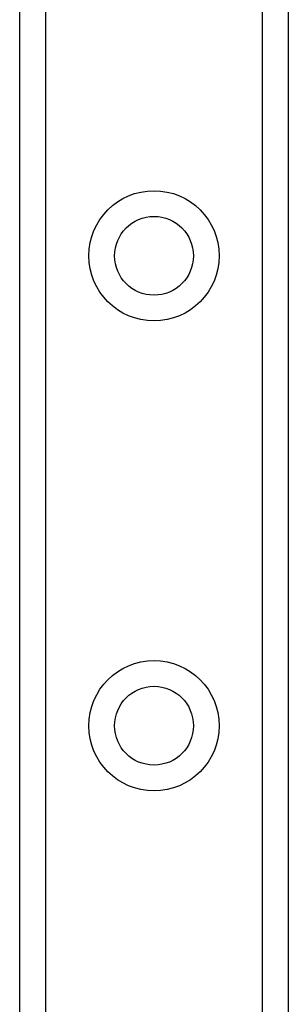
# Model space of a CAD drawing. Header units: inches. Extents: x 5 to 147, y 9 to 79.
# Tile 26 of 95: x 32.871 to 33.433, y 25.935 to 27.997. Entities that reach past the tile are written whole.
import ezdxf

# ---------------------------------------------------------------- set-up
doc = ezdxf.new("R2010")
doc.units = ezdxf.units.IN
doc.header["$MEASUREMENT"] = 0
doc.layers.add('Visible Edges(ANSI)', color=7, linetype='Continuous', lineweight=25)
doc.layers.add('Visible Tangent Edges(ANSI)', color=7, linetype='Continuous', lineweight=25)

msp = doc.modelspace()

# ---------------------------------------------------------------- linework, layer by layer
at = {"layer": 'Visible Edges(ANSI)'}
for p, q in [((32.8715, 25.2076), (32.8715, 58.3415)), ((33.4335, 58.3415), (33.4335, 25.2076))]:
    msp.add_line(p, q, dxfattribs=at)
for centre in [(33.1525, 27.5029), (33.1525, 26.5187)]:
    msp.add_circle(centre, 0.0825, dxfattribs=at)
at = {"layer": 'Visible Tangent Edges(ANSI)'}
for p, q in [((32.9253, 58.3415), (32.9253, 25.2076)), ((33.3796, 25.2076), (33.3796, 58.3415))]:
    msp.add_line(p, q, dxfattribs=at)
for centre in [(33.1525, 27.5029), (33.1525, 26.5187)]:
    msp.add_circle(centre, 0.1363, dxfattribs=at)

doc.saveas('drawing.dxf')
